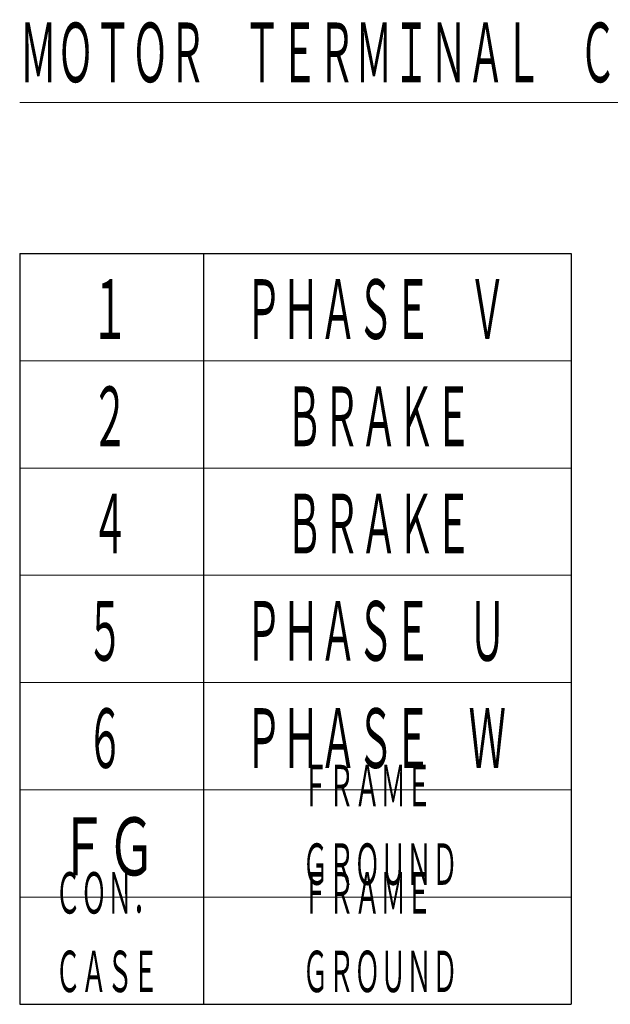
# Model space of a CAD drawing. Header units: millimetres. Extents: x 0 to 1300, y 0 to 891.
# Tile 3 of 141: x 298 to 392, y 198 to 355. Entities that reach past the tile are written whole.
import ezdxf

# ---------------------------------------------------------------- set-up
doc = ezdxf.new("R2010")
doc.units = ezdxf.units.MM
doc.header["$LTSCALE"] = 0.545669
doc.layers.add('NoLayerName_001', color=7, linetype='Continuous')
doc.styles.get("Standard").update_dxf_attribs({"font": 'txt', "bigfont": 'extfont2'})

msp = doc.modelspace()

# ---------------------------------------------------------------- linework, layer by layer
at = {"layer": 'NoLayerName_001', "color": 7, "linetype": 'Continuous', "lineweight": 25}
for p, q in [((298.10436339, 317.86919074), (385.94436108, 317.86919074)), ((298.10436339, 317.86919074), (298.10436339, 198.30919388)), ((327.38436262, 317.86919074), (327.38436262, 198.30919388)), ((385.94436108, 317.86919074), (385.94436108, 198.30919388)), ((298.10436339, 198.30919388), (385.94436108, 198.30919388))]:
    msp.add_line(p, q, dxfattribs=at)
at = {"layer": 'NoLayerName_001', "color": 2, "linetype": 'Continuous', "lineweight": 13}
for p, q in [((298.10436339, 300.78919119), (385.94436108, 300.78919119)), ((298.10436339, 283.70919164), (385.94436108, 283.70919164)), ((298.10436339, 266.62919208), (385.94436108, 266.62919208)), ((298.10436339, 249.54919253), (385.94436108, 249.54919253)), ((298.10436339, 232.46919298), (385.94436108, 232.46919298)), ((298.10436339, 215.38919343), (385.94436108, 215.38919343))]:
    msp.add_line(p, q, dxfattribs=at)

# ---------------------------------------------------------------- texts
at = {"layer": 'NoLayerName_001', "color": 3, "lineweight": 13, "attachment_point": 7}
for s, insert, char_height in [('\\A1;\\W0.5000;\\LＭＯＴＯＲ\u3000ＴＥＲＭＩＮＡＬ\u3000ＣＯＮＮＥＣＴＩＯＮ\\l', (298.10436339, 344.10468865), 10.8000001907), ('\\A1;\\W0.5000;１', (309.504363, 303.22919112), 10.8000001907), ('\\A1;\\W0.5000;ＰＨＡＳＥ\u3000Ｖ', (333.98436179, 303.22919112), 10.8000001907), ('\\A1;\\W0.5000;２', (309.504363, 286.14919157), 10.8000001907), ('\\A1;\\W0.5000;ＢＲＡＫＥ', (340.4643618, 286.14919157), 10.8000001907), ('\\A1;\\W0.5000;４', (309.504363, 269.06919202), 10.8000001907), ('\\A1;\\W0.5000;ＢＲＡＫＥ', (340.4643618, 269.06919202), 10.8000001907), ('\\A1;\\W0.5000;５', (308.71852987, 251.98919247), 10.8000001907), ('\\A1;\\W0.5000;ＰＨＡＳＥ\u3000Ｕ', (333.98436179, 251.98919247), 10.8000001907), ('\\A1;\\W0.5000;６', (308.71852987, 234.90919292), 10.8000001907), ('\\A1;\\W0.5000;ＰＨＡＳＥ\u3000Ｗ', (333.98436179, 234.90919292), 10.8000001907), ('\\A1;\\W0.5000;ＦＲＡＭＥ\\PＧＲＯＵＮＤ', (343.16436262, 216.60919343), 7.5), ('\\A1;\\W0.6667;ＦＧ', (304.34436339, 217.82919336), 10.5), ('\\A1;\\W0.5000;ＣＯＮ．\\PＣＡＳＥ', (303.744363, 199.52919388), 7.5), ('\\A1;\\W0.5000;ＦＲＡＭＥ\\PＧＲＯＵＮＤ', (343.16436262, 199.52919388), 7.5)]:
    msp.add_mtext(s, dxfattribs=dict(at, insert=insert, char_height=char_height))

doc.saveas('drawing.dxf')
